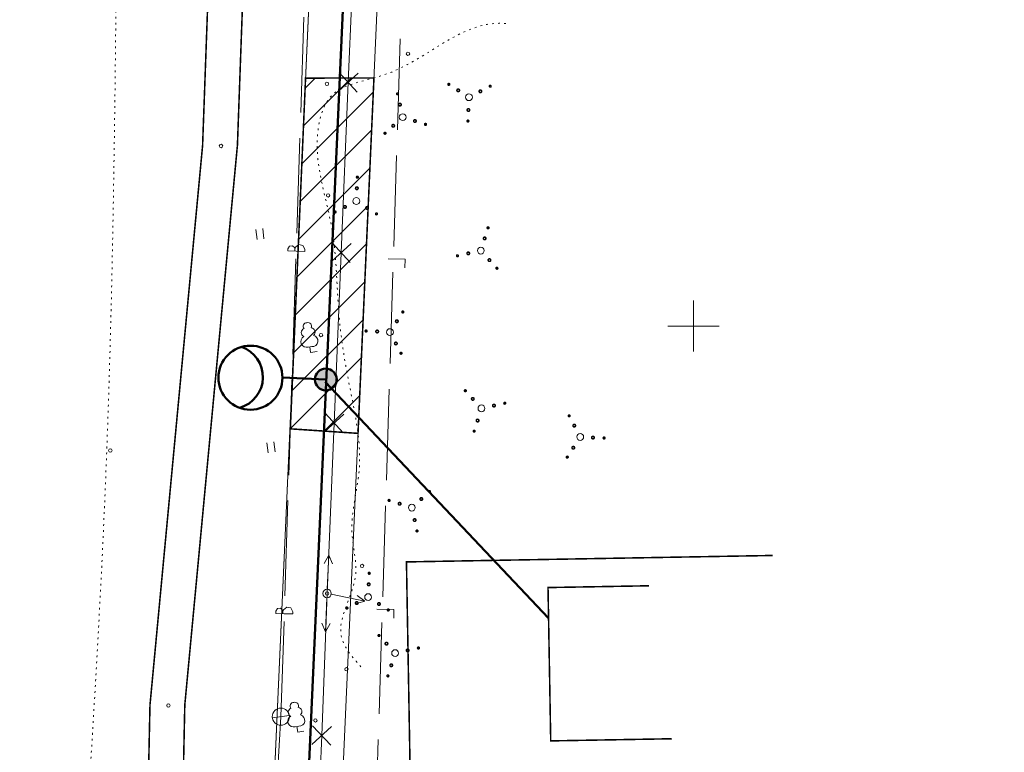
# Model space of a CAD drawing. Header units: millimetres. Extents: x 0 to 1188, y 0 to 841.
# Tile 69 of 76: x 1009 to 1124, y 472 to 558. Entities that reach past the tile are written whole.
import ezdxf

# ---------------------------------------------------------------- set-up
doc = ezdxf.new("R2010")
doc.units = ezdxf.units.MM
for name, pattern in [('K5LT32789', [0]), ('K5LT32797', [0]), ('K5LT32809', [0]), ('K5LT32813', [0]), ('K5LT32814', [0]), ('K5LT32815', [3.5, 2.5, -1]), ('K5LT32816', [3.2, 3, -0.2]), ('K5LT32817', [0.7, 0.2, -0.5]), ('K5LT32819', [0]), ('K5LT32824', [0]), ('K5LT_BASIC', [0])]:
    doc.linetypes.add(name, pattern=pattern)
doc.layers.add('Системный слой', color=7, linetype='Continuous')

# ---------------------------------------------------------------- blocks, each defined once
blk = doc.blocks.new('U562')
at = {"layer": 'Системный слой', "color": 7, "linetype": 'K5LT32813', "lineweight": 18}
for p, q in [((1048.2, 570.82), (1047.37, 550.85)), ((1048.52, 551.9), (1046.22, 549.79)), ((1046.31, 551.99), (1048.42, 549.7)), ((1047.37, 550.85), (1046.54, 530.87)), ((1047.69, 531.93), (1045.39, 529.82)), ((1045.48, 532.02), (1047.6, 529.73)), ((1046.54, 530.87), (1044.88, 490.93)), ((1044.66, 512.05), (1046.77, 509.75)), ((1046.86, 511.96), (1044.56, 509.84)), ((1044.88, 490.93), (1044.25, 474.28)), ((1045.39, 475.34), (1043.1, 473.22)), ((1043.19, 475.43), (1045.31, 473.14)), ((1044.25, 474.28), (1043.61, 457.64))]:
    blk.add_line(p, q, dxfattribs=at)
blk = doc.blocks.new('U565')
at = {"layer": 'Системный слой', "color": 5, "linetype": 'K5LT32819', "lineweight": 18, "true_color": 0x0000ff}
for p, q in [((1038.95, 467.48), (1039.47, 476.49)), ((1038.26, 455.48), (1038.78, 464.48)), ((1037.56, 443.47), (1038.08, 452.48)), ((1036.46, 441.7), (1036.44, 441.45)), ((1036.46, 441.7), (1036.66, 442)), ((1036.66, 442), (1037.03, 442.03)), ((1037.03, 442.03), (1037.28, 441.76)), ((1037.28, 441.76), (1037.3, 441.63)), ((1037.36, 441.85), (1037.3, 441.63)), ((1037.75, 442.16), (1037.36, 441.85)), ((1038.24, 442.04), (1037.75, 442.16)), ((1038.45, 441.58), (1038.24, 442.04)), ((1037.44, 441.39), (1036.44, 441.45)), ((1037.3, 441.63), (1037.28, 441.4)), ((1037.44, 441.39), (1038.44, 441.33)), ((1038.45, 441.58), (1038.44, 441.33)), ((1036.87, 431.47), (1037.39, 440.48)), ((1036.17, 419.47), (1036.69, 428.48)), ((1035.48, 407.47), (1036, 416.47)), ((1034.38, 405.69), (1034.58, 405.99)), ((1034.58, 405.99), (1034.95, 406.02)), ((1034.95, 406.02), (1035.2, 405.75)), ((1035.67, 406.15), (1035.27, 405.84)), ((1036.16, 406.03), (1035.67, 406.15)), ((1036.37, 405.57), (1036.16, 406.03)), ((1034.38, 405.69), (1034.36, 405.44)), ((1035.36, 405.38), (1034.36, 405.44)), ((1035.2, 405.75), (1035.21, 405.62)), ((1035.21, 405.62), (1035.2, 405.39)), ((1035.27, 405.84), (1035.21, 405.62)), ((1035.36, 405.38), (1036.36, 405.33)), ((1036.37, 405.57), (1036.36, 405.33)), ((1034.79, 395.46), (1035.31, 404.47))]:
    blk.add_line(p, q, dxfattribs=at)
blk = doc.blocks.new('U567')
at = {"layer": 'Системный слой', "color": 5, "linetype": 'K5LT32819', "lineweight": 18, "true_color": 0x0000ff}
for p, q in [((1041.8, 547.3), (1042.17, 558.47)), ((1041.33, 533.14), (1041.7, 544.3)), ((1040.27, 531.33), (1040.47, 531.64)), ((1040.47, 531.64), (1040.84, 531.68)), ((1040.84, 531.68), (1041.09, 531.42)), ((1041.56, 531.83), (1041.17, 531.51)), ((1042.05, 531.72), (1041.56, 531.83)), ((1042.27, 531.27), (1042.05, 531.72)), ((1040.27, 531.33), (1040.27, 531.09)), ((1041.27, 531.05), (1040.27, 531.09)), ((1041.09, 531.42), (1041.12, 531.29)), ((1041.12, 531.29), (1041.11, 531.06)), ((1041.17, 531.51), (1041.12, 531.29)), ((1041.27, 531.05), (1042.27, 531.02)), ((1042.27, 531.27), (1042.27, 531.02)), ((1040.87, 518.98), (1041.24, 530.14)), ((1040.4, 504.81), (1040.77, 515.98)), ((1039.94, 490.65), (1040.3, 501.81)), ((1038.88, 488.84), (1039.07, 489.15)), ((1039.07, 489.15), (1039.44, 489.19)), ((1039.44, 489.19), (1039.7, 488.93)), ((1039.77, 489.02), (1039.72, 488.8)), ((1040.16, 489.34), (1039.77, 489.02)), ((1040.65, 489.23), (1040.16, 489.34)), ((1040.88, 488.78), (1040.65, 489.23)), ((1038.88, 488.84), (1038.87, 488.6)), ((1039.87, 488.56), (1038.87, 488.6)), ((1039.7, 488.93), (1039.72, 488.8)), ((1039.72, 488.8), (1039.71, 488.57)), ((1039.87, 488.56), (1040.87, 488.53)), ((1040.88, 488.78), (1040.87, 488.53)), ((1039.47, 476.49), (1039.84, 487.65))]:
    blk.add_line(p, q, dxfattribs=at)
blk = doc.blocks.new('U574')
at = {"layer": 'Системный слой', "color": 11, "linetype": 'K5LT32824', "lineweight": 18, "true_color": 0xff8040}
for p, q in [((1053.46, 555.95), (1053.13, 545.26)), ((1053.03, 542.26), (1052.69, 531.58)), ((1052.02, 530.16), (1054.02, 530.1)), ((1054.02, 530.1), (1053.98, 529.1)), ((1052.6, 528.58), (1052.26, 517.89)), ((1052.17, 514.89), (1051.83, 504.2)), ((1051.74, 501.21), (1051.4, 490.52)), ((1050.72, 489.1), (1052.72, 489.04)), ((1052.72, 489.04), (1052.69, 488.04)), ((1051.31, 487.52), (1050.97, 476.83)), ((1050.87, 473.83), (1050.54, 463.15))]:
    blk.add_line(p, q, dxfattribs=at)
blk = doc.blocks.new('U595')
at = {"layer": 'Системный слой', "color": 1, "linetype": 'K5LT32809', "lineweight": 18, "true_color": 0xff0000}
for p, q in [((1049.8, 717.4), (1024.05, 142.45)), ((1057.8, 717.05), (1032.04, 142.09)), ((1049.64, 713.65), (1024.05, 142.45)), ((1049.64, 713.65), (1024.05, 142.45))]:
    blk.add_line(p, q, dxfattribs=at)
blk = doc.blocks.new('U658')
at = {"layer": 'Системный слой'}
h = blk.add_hatch(color=7, dxfattribs=at)
h.paths.add_polyline_path([(1044.73, 516.01), (1044.2, 517.17), (1044.15, 517.14), (1044.09, 517.11), (1044.04, 517.08), (1043.98, 517.04), (1043.93, 517.01), (1043.88, 516.96), (1043.84, 516.92), (1043.79, 516.88), (1043.75, 516.83), (1043.71, 516.78), (1043.67, 516.73), (1043.64, 516.67), (1043.61, 516.62), (1043.58, 516.56), (1043.55, 516.5), (1043.53, 516.44), (1043.51, 516.38), (1043.49, 516.32), (1043.48, 516.26), (1043.46, 516.19), (1043.46, 516.13), (1043.45, 516.07), (1043.45, 516), (1043.45, 515.94), (1043.46, 515.88), (1043.46, 515.81), (1043.48, 515.75), (1043.49, 515.69), (1043.51, 515.63), (1043.53, 515.57), (1043.55, 515.51), (1043.58, 515.45), (1043.61, 515.39), (1043.64, 515.34), (1043.68, 515.28), (1043.71, 515.23), (1043.75, 515.18), (1043.8, 515.13), (1043.84, 515.09), (1043.89, 515.05), (1043.94, 515), (1043.99, 514.97), (1044.04, 514.93), (1044.1, 514.9), (1044.15, 514.87), (1044.21, 514.84), (1044.27, 514.82), (1044.33, 514.79), (1044.39, 514.78), (1044.45, 514.76), (1044.51, 514.75), (1044.58, 514.74), (1044.64, 514.73), (1044.71, 514.73), (1044.77, 514.73), (1044.83, 514.74), (1044.9, 514.74), (1044.96, 514.75), (1045.02, 514.77), (1045.08, 514.78), (1045.14, 514.8), (1045.2, 514.83), (1045.24, 514.84)])
h.paths.add_polyline_path([(1045.42, 517.08), (1045.36, 517.11), (1045.31, 517.14), (1045.25, 517.17), (1045.19, 517.19), (1045.13, 517.22), (1045.07, 517.23), (1045.01, 517.25), (1044.94, 517.26), (1044.88, 517.27), (1044.82, 517.28), (1044.75, 517.28), (1044.69, 517.28), (1044.63, 517.28), (1044.56, 517.27), (1044.5, 517.26), (1044.44, 517.25), (1044.37, 517.23), (1044.31, 517.21), (1044.25, 517.19), (1044.2, 517.17), (1044.73, 516.01), (1045.24, 514.84), (1045.3, 514.87), (1045.36, 514.9), (1045.41, 514.93), (1045.46, 514.97), (1045.51, 515.01), (1045.56, 515.05), (1045.61, 515.09), (1045.66, 515.13), (1045.7, 515.18), (1045.74, 515.23), (1045.78, 515.28), (1045.81, 515.34), (1045.84, 515.39), (1045.87, 515.45), (1045.9, 515.51), (1045.92, 515.57), (1045.94, 515.63), (1045.96, 515.69), (1045.97, 515.75), (1045.99, 515.81), (1045.99, 515.88), (1046, 515.94), (1046, 516), (1046, 516.07), (1045.99, 516.13), (1045.99, 516.2), (1045.97, 516.26), (1045.96, 516.32), (1045.94, 516.38), (1045.92, 516.44), (1045.9, 516.5), (1045.87, 516.56), (1045.84, 516.62), (1045.81, 516.67), (1045.78, 516.73), (1045.74, 516.78), (1045.7, 516.83), (1045.66, 516.88), (1045.61, 516.92), (1045.57, 516.96), (1045.52, 517.01), (1045.47, 517.04)])
at = {"layer": 'Системный слой', "color": 7, "linetype": 'K5LT_BASIC', "lineweight": 50}
blk.add_circle((1044.73, 516.01), 1.28, dxfattribs=at)
blk = doc.blocks.new('U737')
at = {"layer": 'Системный слой', "color": 7, "linetype": 'K5LT32797', "lineweight": 18}
blk.add_line((1038.48, 476.36), (1040.46, 476.61), dxfattribs=at)
blk.add_circle((1039.47, 476.49), 1, dxfattribs=at)
blk = doc.blocks.new('U826')
at = {"layer": 'Системный слой', "color": 7, "linetype": 'K5LT32797', "lineweight": 18}
blk.add_circle((1044.88, 490.93), 0.5, dxfattribs=at)
blk = doc.blocks.new('U827')
at = {"layer": 'Системный слой', "color": 7, "linetype": 'K5LT32797', "lineweight": 18}
for p, q in [((1045.07, 495.42), (1044.53, 494.45)), ((1044.9, 491.43), (1045.07, 495.42)), ((1045.07, 495.42), (1045.53, 494.4))]:
    blk.add_line(p, q, dxfattribs=at)
blk = doc.blocks.new('U828')
at = {"layer": 'Системный слой', "color": 7, "linetype": 'K5LT32797', "lineweight": 18}
for p, q in [((1044.86, 490.43), (1044.71, 486.43)), ((1044.71, 486.43), (1044.25, 487.45)), ((1044.71, 486.43), (1045.25, 487.41))]:
    blk.add_line(p, q, dxfattribs=at)
blk = doc.blocks.new('U829')
at = {"layer": 'Системный слой', "color": 7, "linetype": 'K5LT32797', "lineweight": 18}
for p, q in [((1045.37, 490.83), (1049.29, 490.02)), ((1049.29, 490.02), (1048.41, 490.71)), ((1049.29, 490.02), (1048.21, 489.73))]:
    blk.add_line(p, q, dxfattribs=at)
blk = doc.blocks.new('U1076')
at = {"layer": 'Системный слой', "color": 7, "linetype": 'K5LT32797', "lineweight": 18}
for p, q in [((1041.14, 475.31), (1041.57, 475.36)), ((1041.35, 475.34), (1041.44, 474.69)), ((1041.44, 474.69), (1042.18, 474.78))]:
    blk.add_line(p, q, dxfattribs=at)
for centre, radius, start, end in [((1040.85, 477), 0.512, 112.6034, 243.3064), ((1040.97, 477.74), 0.415, 85.6138, 220.3823), ((1041.13, 477.76), 0.415, 333.8281, 108.5966), ((1041.43, 477.08), 0.512, 310.904, 81.6069), ((1040.95, 475.96), 0.673, 118.7863, 286.8027), ((1041.6, 476.04), 0.673, 267.4076, 75.424)]:
    blk.add_arc(centre, radius, start, end, dxfattribs=at)
blk = doc.blocks.new('U1077')
at = {"layer": 'Системный слой', "color": 7, "linetype": 'K5LT32797', "lineweight": 18}
for p, q in [((1042.67, 519.81), (1043.1, 519.86)), ((1042.88, 519.84), (1042.96, 519.18)), ((1042.96, 519.18), (1043.71, 519.28))]:
    blk.add_line(p, q, dxfattribs=at)
for centre, radius, start, end in [((1042.5, 522.24), 0.415, 85.6138, 220.3823), ((1042.66, 522.26), 0.415, 333.8281, 108.5966), ((1042.38, 521.5), 0.512, 112.6034, 243.3064), ((1042.96, 521.57), 0.512, 310.904, 81.6069), ((1042.47, 520.45), 0.673, 118.7863, 286.8027), ((1043.13, 520.53), 0.673, 267.4076, 75.424)]:
    blk.add_arc(centre, radius, start, end, dxfattribs=at)
blk = doc.blocks.new('U1130')
at = {"layer": 'Системный слой', "color": 7, "linetype": 'K5LT32789', "const_width": 0.18}
for points in [[(1050.89, 485.94, 1), (1051.04, 486.07, 1)], [(1051.73, 484.94, 1), (1051.95, 485.15, 1)], [(1054.21, 484.16, 1), (1054.43, 484.36, 1)], [(1055.51, 484.47, 1), (1055.66, 484.61, 1)], [(1052.29, 482.41, 1), (1052.51, 482.61, 1)], [(1051.93, 481.2, 1), (1052.08, 481.34, 1)]]:
    blk.add_lwpolyline(points, format="xyb", close=True, dxfattribs=at)
at = {"layer": 'Системный слой', "color": 7, "linetype": 'K5LT32797', "lineweight": 18}
blk.add_circle((1052.85, 483.94), 0.4, dxfattribs=at)
blk = doc.blocks.new('U1131')
at = {"layer": 'Системный слой', "color": 7, "linetype": 'K5LT32789', "const_width": 0.18}
for points in [[(1049.72, 493.3, 1), (1049.92, 493.29, 1)], [(1049.61, 492.01, 1), (1049.91, 491.99, 1)], [(1047.11, 489.22, 1), (1047.31, 489.21, 1)], [(1048.21, 489.82, 1), (1048.51, 489.8, 1)], [(1050.81, 489.7, 1), (1051.11, 489.69, 1)], [(1051.95, 489, 1), (1052.15, 488.99, 1)]]:
    blk.add_lwpolyline(points, format="xyb", close=True, dxfattribs=at)
at = {"layer": 'Системный слой', "color": 7, "linetype": 'K5LT32797', "lineweight": 18}
blk.add_circle((1049.69, 490.5), 0.4, dxfattribs=at)
blk = doc.blocks.new('U1132')
at = {"layer": 'Системный слой', "color": 7, "linetype": 'K5LT32789', "const_width": 0.18}
for points in [[(1056.81, 502.95, 1), (1056.95, 502.81, 1)], [(1052.08, 501.91, 1), (1052.21, 501.76, 1)], [(1053.28, 501.55, 1), (1053.48, 501.33, 1)], [(1055.82, 502.11, 1), (1056.02, 501.89, 1)], [(1055.04, 499.64, 1), (1055.24, 499.42, 1)], [(1055.35, 498.33, 1), (1055.48, 498.18, 1)]]:
    blk.add_lwpolyline(points, format="xyb", close=True, dxfattribs=at)
at = {"layer": 'Системный слой', "color": 7, "linetype": 'K5LT32797', "lineweight": 18}
blk.add_circle((1054.81, 500.99), 0.4, dxfattribs=at)
blk = doc.blocks.new('U1133')
at = {"layer": 'Системный слой', "color": 7, "linetype": 'K5LT32789', "const_width": 0.18}
for points in [[(1073.24, 511.85, 1), (1073.23, 511.66, 1)], [(1073.84, 510.75, 1), (1073.83, 510.45, 1)], [(1076.03, 509.35, 1), (1076.02, 509.05, 1)], [(1077.33, 509.25, 1), (1077.32, 509.05, 1)], [(1073.73, 508.16, 1), (1073.71, 507.86, 1)], [(1073.02, 507.01, 1), (1073.01, 506.81, 1)]]:
    blk.add_lwpolyline(points, format="xyb", close=True, dxfattribs=at)
at = {"layer": 'Системный слой', "color": 7, "linetype": 'K5LT32797', "lineweight": 18}
blk.add_circle((1074.53, 509.27), 0.4, dxfattribs=at)
blk = doc.blocks.new('U1134')
at = {"layer": 'Системный слой', "color": 7, "linetype": 'K5LT32789', "const_width": 0.18}
for points in [[(1063.81, 533.85, 1), (1063.66, 533.71, 1)], [(1063.45, 532.64, 1), (1063.23, 532.44, 1)], [(1060.23, 530.57, 1), (1060.08, 530.44, 1)], [(1061.53, 530.89, 1), (1061.31, 530.69, 1)], [(1064.01, 530.1, 1), (1063.79, 529.9, 1)], [(1064.85, 529.11, 1), (1064.7, 528.98, 1)]]:
    blk.add_lwpolyline(points, format="xyb", close=True, dxfattribs=at)
at = {"layer": 'Системный слой', "color": 7, "linetype": 'K5LT32797', "lineweight": 18}
blk.add_circle((1062.89, 531.11), 0.4, dxfattribs=at)
blk = doc.blocks.new('U1135')
at = {"layer": 'Системный слой', "color": 7, "linetype": 'K5LT32789', "const_width": 0.18}
for points in [[(1059.24, 550.59, 1), (1059.04, 550.6, 1)], [(1060.39, 549.89, 1), (1060.09, 549.9, 1)], [(1064.09, 550.38, 1), (1063.89, 550.38, 1)], [(1062.99, 549.77, 1), (1062.69, 549.79, 1)], [(1061.59, 547.58, 1), (1061.29, 547.6, 1)], [(1061.48, 546.29, 1), (1061.28, 546.3, 1)]]:
    blk.add_lwpolyline(points, format="xyb", close=True, dxfattribs=at)
at = {"layer": 'Системный слой', "color": 7, "linetype": 'K5LT32797', "lineweight": 18}
blk.add_circle((1061.5, 549.09), 0.4, dxfattribs=at)
blk = doc.blocks.new('U1136')
at = {"layer": 'Системный слой', "color": 7, "linetype": 'K5LT32789', "const_width": 0.18}
for points in [[(1053.2, 549.41, 1), (1053.07, 549.56, 1)], [(1053.52, 548.11, 1), (1053.31, 548.33, 1)], [(1052.73, 545.63, 1), (1052.53, 545.85, 1)], [(1055.27, 546.19, 1), (1055.07, 546.41, 1)], [(1056.48, 545.83, 1), (1056.34, 545.98, 1)], [(1051.74, 544.79, 1), (1051.6, 544.94, 1)]]:
    blk.add_lwpolyline(points, format="xyb", close=True, dxfattribs=at)
at = {"layer": 'Системный слой', "color": 7, "linetype": 'K5LT32797', "lineweight": 18}
blk.add_circle((1053.74, 546.75), 0.4, dxfattribs=at)
blk = doc.blocks.new('U1137')
at = {"layer": 'Системный слой', "color": 7, "linetype": 'K5LT32789', "const_width": 0.18}
for points in [[(1053.75, 523.82, 1), (1053.76, 524.02, 1)], [(1053.05, 522.68, 1), (1053.06, 522.98, 1)], [(1049.45, 521.59, 1), (1049.46, 521.79, 1)], [(1050.74, 521.48, 1), (1050.76, 521.78, 1)], [(1052.93, 520.08, 1), (1052.95, 520.38, 1)], [(1053.54, 518.98, 1), (1053.54, 519.18, 1)]]:
    blk.add_lwpolyline(points, format="xyb", close=True, dxfattribs=at)
at = {"layer": 'Системный слой', "color": 7, "linetype": 'K5LT32797', "lineweight": 18}
blk.add_circle((1052.25, 521.56), 0.4, dxfattribs=at)
blk = doc.blocks.new('U1138')
at = {"layer": 'Системный слой', "color": 7, "linetype": 'K5LT32789', "const_width": 0.18}
for points in [[(1061, 514.62, 1), (1061.15, 514.76, 1)], [(1061.84, 513.63, 1), (1062.06, 513.83, 1)], [(1064.32, 512.85, 1), (1064.54, 513.05, 1)], [(1065.62, 513.16, 1), (1065.77, 513.29, 1)], [(1062.4, 511.09, 1), (1062.62, 511.3, 1)], [(1062.05, 509.89, 1), (1062.19, 510.02, 1)]]:
    blk.add_lwpolyline(points, format="xyb", close=True, dxfattribs=at)
at = {"layer": 'Системный слой', "color": 7, "linetype": 'K5LT32797', "lineweight": 18}
blk.add_circle((1062.96, 512.62), 0.4, dxfattribs=at)
blk = doc.blocks.new('U1139')
at = {"layer": 'Системный слой', "color": 7, "linetype": 'K5LT32789', "const_width": 0.18}
for points in [[(1048.33, 539.72, 1), (1048.53, 539.71, 1)], [(1048.22, 538.43, 1), (1048.52, 538.41, 1)], [(1046.83, 536.24, 1), (1047.13, 536.22, 1)], [(1049.42, 536.12, 1), (1049.72, 536.11, 1)], [(1045.72, 535.64, 1), (1045.92, 535.63, 1)], [(1050.57, 535.42, 1), (1050.77, 535.41, 1)]]:
    blk.add_lwpolyline(points, format="xyb", close=True, dxfattribs=at)
at = {"layer": 'Системный слой', "color": 7, "linetype": 'K5LT32797', "lineweight": 18}
blk.add_circle((1048.31, 536.92), 0.4, dxfattribs=at)
blk = doc.blocks.new('U1204')
at = {"layer": 'Системный слой', "color": 7, "linetype": 'K5LT32797', "lineweight": 18}
for p, q in [((1037.99, 507.41), (1037.84, 508.6)), ((1038.79, 507.51), (1038.64, 508.7))]:
    blk.add_line(p, q, dxfattribs=at)
blk = doc.blocks.new('U1205')
at = {"layer": 'Системный слой', "color": 7, "linetype": 'K5LT32797', "lineweight": 18}
for p, q in [((1036.69, 532.4), (1036.54, 533.59)), ((1037.49, 532.5), (1037.34, 533.69))]:
    blk.add_line(p, q, dxfattribs=at)
blk = doc.blocks.new('U1222')
at = {"layer": 'Системный слой', "color": 7, "linetype": 'K5LT_BASIC', "lineweight": 50}
blk.add_line((1039.66, 516.23), (1044.73, 516.01), dxfattribs=at)
blk.add_circle((1035.91, 516.22), 3.75, dxfattribs=at)
blk.add_arc((1033.62, 516.29), 3.75, 286.228, 70.6036, dxfattribs=at)

msp = doc.modelspace()

# ---------------------------------------------------------------- hatches: boundary and pattern name
at = {"layer": 'Системный слой'}
h = msp.add_hatch(dxfattribs=at)
h.set_pattern_fill('Металл', angle=45, style=0, pattern_type=0)
h.set_pattern_definition([(45, (0, 0), (-2.12132, 2.12132), [])])
h.paths.add_polyline_path([(1048.507366, 509.694828), (1050.373285, 551.348852), (1042.364322, 551.327855), (1040.580632, 510.224472)])

# ---------------------------------------------------------------- linework, layer by layer
at = {"layer": 'Системный слой', "color": 7, "linetype": 'K5LT_BASIC', "lineweight": 50}
for p, q in [((1053.799802, 717.224986), (1028.044154, 142.266234)), ((1044.675766, 515.749897), (1070.824008, 488.028207))]:
    msp.add_line(p, q, dxfattribs=at)
at = {"layer": 'Системный слой', "color": 3, "linetype": 'K5LT32814', "lineweight": 18, "true_color": 0x00ff00}
for p, q in [((1087.811066, 525.27167), (1087.811612, 519.27167)), ((1090.811339, 522.271943), (1084.811339, 522.271396))]:
    msp.add_line(p, q, dxfattribs=at)
at = {"layer": 'Системный слой', "color": 7, "linetype": 'K5LT32815', "const_width": 0.18}
msp.add_lwpolyline([(1036.185375, 661.661874), (1031.878803, 627.750779), (1031.647627, 580.547702), (1030.30338, 543.422336), (1024.14095, 477.848543), (1020.528443, 308.464973), (1016.889983, 218.858823), (1012.459115, 154.107524), (1014.849737, 127.539198)], dxfattribs=at)
at = {"layer": 'Системный слой', "color": 7, "linetype": 'K5LT32789', "const_width": 0.18}
for points in [[(1040.096046, 660.362401), (1035.95766, 627.775645), (1035.726484, 580.572568), (1034.382237, 543.447203), (1028.219807, 477.873409), (1024.6073, 308.48984), (1020.96884, 218.883689), (1016.537971, 154.13239), (1018.928594, 127.564065)], [(1071.076855, 473.652432), (1070.760785, 491.622789), (1082.584735, 491.830753), (1070.760785, 491.622789), (1071.076855, 473.652432), (1085.261087, 473.901911)]]:
    msp.add_lwpolyline(points, dxfattribs=at)
at = {"layer": 'Системный слой', "color": 3, "linetype": 'K5LT32814', "true_color": 0x00ff00, "const_width": 0.18}
msp.add_lwpolyline([(1048.507366, 509.694828), (1050.373285, 551.348852), (1042.364322, 551.327855), (1040.580632, 510.224472)], close=True, dxfattribs=at)
at = {"layer": 'Системный слой', "color": 8, "linetype": 'K5LT32816', "true_color": 0x808080, "const_width": 0.18}
msp.add_lwpolyline([(1045.00002, 231.95394), (1046.673086, 255.872235), (1056.015867, 379.753163), (1056.823132, 390.457109), (1050.385533, 390.942616), (1051.271224, 398.89932), (1050.734238, 447.85081), (1042.368447, 451.016345), (1043.596858, 464.542156), (1054.654141, 467.64366), (1054.17952, 494.62854), (1097.062526, 495.382785)], dxfattribs=at)
at = {"layer": 'Системный слой', "color": 7, "linetype": 'K5LT32797', "lineweight": 18}
for centre in [(1054.357901, 554.181562), (1044.860829, 550.657799), (1032.462275, 543.376293), (1044.999683, 537.578536), (1044.171664, 521.212438), (1019.495477, 507.684329), (1048.982781, 494.159787), (1044.881073, 490.927622), (1047.145104, 482.045454), (1026.299844, 477.802499), (1043.515011, 476.048391)]:
    msp.add_circle(centre, 0.2, dxfattribs=at)
at = {"layer": 'Системный слой', "color": 7, "linetype": 'K5LT32817', "lineweight": 18}
for points, knots in [([(1004.577214, 111.54082), (1004.422071, 135.348636), (1003.661881, 172.204392), (1002.826399, 222.780455), (1004.970026, 309.022672), (1012.729683, 403.987311), (1020.507579, 518.907176), (1019.802475, 608.190732), (1023.344869, 676.711193), (1028.54692, 709.76879), (1028.543922, 709.783122), (1028.520561, 709.785049), (1021.044623, 710.726784), (991.804359, 716.291971), (947.327163, 718.78986), (910.205871, 720.266429), (894.270418, 720.900292)], [201.8171583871, 201.8171583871, 201.8171583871, 201.8171583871, 237.5349934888, 257.1020552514, 277.6865561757, 366.8982137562, 400.0430460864, 450.2726669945, 501.3225446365, 501.3263625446, 501.3333764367, 501.3409369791, 501.3573279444, 513.1048638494, 544.8630909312, 568.7508298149, 568.7508298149, 568.7508298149, 568.7508298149]), ([(1048.855487, 482.322264), (1047.817351, 483.502603), (1045.039726, 486.660706), (1049.16301, 492.283161), (1047.118669, 498.78669), (1049.482062, 506.162288), (1047.563596, 514.585611), (1045.96033, 523.956635), (1046.109538, 534.258644), (1042.758781, 542.703267), (1045.219758, 550.595413), (1054.994755, 551.397569), (1060.583042, 558.162162), (1065.8463, 557.715997), (1066.033062, 557.700166)], [0, 0, 0, 0, 2.163222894, 5.7878941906, 8.2650179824, 11.9912758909, 16.9295033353, 20.9362152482, 26.2999234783, 32.2256848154, 34.1659942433, 37.5234035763, 45.1355475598, 45.4155961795, 45.4155961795, 45.4155961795, 45.4155961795])]:
    msp.add_open_spline(points, degree=3, knots=knots, dxfattribs=at)

# ---------------------------------------------------------------- block references
at = {"layer": 'Системный слой'}
for name in ['U574', 'U562', 'U595', 'U567', 'U1135', 'U1136', 'U1139', 'U1134', 'U1205', 'U1137', 'U1077', 'U1222', 'U658', 'U1138', 'U1133', 'U1204', 'U1132', 'U827', 'U1131', 'U826', 'U828', 'U829', 'U1130', 'U737', 'U1076', 'U565']:
    msp.add_blockref(name, (0, 0), dxfattribs=at)

doc.saveas('drawing.dxf')
